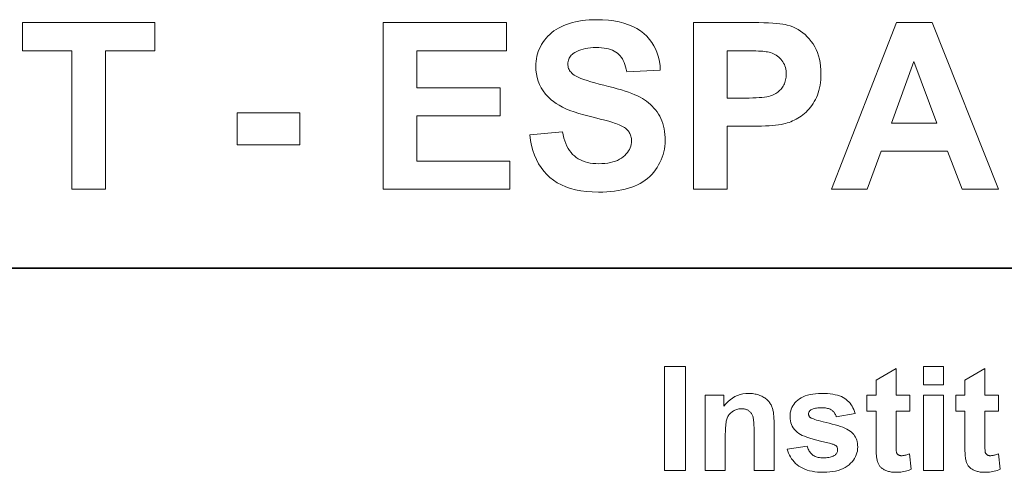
# Model space of a CAD drawing. Extents: x 10 to 410, y 10 to 287.
# Tile 5 of 21: x 290 to 314, y 32 to 42. Entities that reach past the tile are written whole.
import ezdxf

# ---------------------------------------------------------------- set-up
doc = ezdxf.new("R2010")
doc.units = 0

msp = doc.modelspace()

# ---------------------------------------------------------------- linework, layer by layer
at = {"color": 7, "lineweight": 35}
msp.add_line((269.483, 36.452), (410.225, 36.452), dxfattribs=at)
at = {"color": 7, "lineweight": 13}
for points in [[(291.719, 38.348), (291.719, 41.671), (290.532, 41.671), (290.532, 42.348), (293.711, 42.348), (293.711, 41.671), (292.527, 41.671), (292.527, 38.348)], [(299.198, 38.348), (299.198, 42.348), (302.164, 42.348), (302.164, 41.671), (300.005, 41.671), (300.005, 40.785), (302.014, 40.785), (302.014, 40.111), (300.005, 40.111), (300.005, 39.022), (302.24, 39.022), (302.24, 38.348)], [(302.72, 39.65), (303.506, 39.726), (303.522, 39.649), (303.54, 39.576), (303.562, 39.508), (303.586, 39.443), (303.614, 39.383), (303.644, 39.327), (303.677, 39.275), (303.713, 39.227), (303.752, 39.184), (303.794, 39.145), (303.839, 39.11), (303.887, 39.078), (303.938, 39.05), (303.992, 39.026), (304.049, 39.006), (304.109, 38.989), (304.172, 38.976), (304.238, 38.967), (304.307, 38.961), (304.379, 38.959), (304.455, 38.961), (304.528, 38.966), (304.596, 38.974), (304.661, 38.986), (304.721, 39.001), (304.778, 39.019), (304.831, 39.04), (304.88, 39.065), (304.926, 39.093), (304.967, 39.124), (305.005, 39.158), (305.038, 39.193), (305.068, 39.228), (305.094, 39.265), (305.116, 39.303), (305.133, 39.343), (305.147, 39.383), (305.157, 39.424), (305.163, 39.467), (305.165, 39.51), (305.164, 39.538), (305.162, 39.566), (305.158, 39.592), (305.152, 39.617), (305.144, 39.642), (305.135, 39.665), (305.124, 39.688), (305.112, 39.71), (305.098, 39.732), (305.082, 39.752), (305.064, 39.772), (305.044, 39.791), (305.021, 39.809), (304.995, 39.827), (304.968, 39.845), (304.937, 39.862), (304.905, 39.879), (304.869, 39.895), (304.832, 39.91), (304.791, 39.925), (304.759, 39.936), (304.72, 39.948), (304.673, 39.962), (304.62, 39.977), (304.559, 39.993), (304.49, 40.012), (304.415, 40.031), (304.332, 40.053), (304.242, 40.075), (304.145, 40.1), (304.019, 40.133), (303.9, 40.167), (303.79, 40.203), (303.687, 40.24), (303.592, 40.279), (303.505, 40.32), (303.425, 40.361), (303.354, 40.405), (303.29, 40.449), (303.233, 40.495), (303.163, 40.563), (303.101, 40.633), (303.045, 40.707), (302.998, 40.783), (302.957, 40.862), (302.924, 40.944), (302.898, 41.029), (302.88, 41.116), (302.869, 41.207), (302.865, 41.3), (302.867, 41.361), (302.872, 41.421), (302.881, 41.48), (302.893, 41.539), (302.908, 41.596), (302.927, 41.653), (302.95, 41.709), (302.976, 41.764), (303.005, 41.818), (303.038, 41.872), (303.074, 41.924), (303.114, 41.973), (303.156, 42.02), (303.201, 42.065), (303.25, 42.106), (303.301, 42.146), (303.356, 42.182), (303.413, 42.216), (303.474, 42.248), (303.538, 42.277), (303.604, 42.304), (303.673, 42.327), (303.745, 42.348), (303.82, 42.366), (303.897, 42.382), (303.977, 42.394), (304.06, 42.404), (304.146, 42.411), (304.234, 42.415), (304.325, 42.416), (304.472, 42.413), (304.611, 42.403), (304.743, 42.387), (304.868, 42.363), (304.985, 42.334), (305.094, 42.297), (305.197, 42.255), (305.291, 42.205), (305.379, 42.149), (305.458, 42.086), (305.531, 42.018), (305.596, 41.945), (305.654, 41.868), (305.705, 41.787), (305.749, 41.701), (305.785, 41.61), (305.814, 41.516), (305.836, 41.416), (305.851, 41.313), (305.858, 41.205), (305.051, 41.169), (305.039, 41.229), (305.025, 41.286), (305.009, 41.339), (304.99, 41.388), (304.969, 41.434), (304.946, 41.477), (304.92, 41.516), (304.892, 41.552), (304.861, 41.584), (304.828, 41.613), (304.792, 41.638), (304.753, 41.661), (304.71, 41.682), (304.664, 41.699), (304.615, 41.714), (304.562, 41.726), (304.506, 41.736), (304.446, 41.742), (304.383, 41.746), (304.317, 41.748), (304.248, 41.746), (304.182, 41.742), (304.119, 41.735), (304.059, 41.725), (304.003, 41.712), (303.949, 41.696), (303.899, 41.677), (303.851, 41.655), (303.807, 41.631), (303.765, 41.603), (303.741, 41.584), (303.719, 41.564), (303.7, 41.542), (303.683, 41.519), (303.669, 41.495), (303.658, 41.469), (303.649, 41.443), (303.642, 41.415), (303.638, 41.385), (303.637, 41.355), (303.638, 41.327), (303.642, 41.3), (303.648, 41.273), (303.656, 41.248), (303.667, 41.223), (303.68, 41.199), (303.696, 41.176), (303.714, 41.154), (303.734, 41.133), (303.757, 41.112), (303.792, 41.086), (303.836, 41.06), (303.888, 41.034), (303.949, 41.008), (304.019, 40.981), (304.098, 40.954), (304.185, 40.927), (304.281, 40.9), (304.386, 40.872), (304.499, 40.845), (304.614, 40.817), (304.723, 40.789), (304.825, 40.76), (304.922, 40.732), (305.012, 40.703), (305.096, 40.674), (305.174, 40.645), (305.246, 40.616), (305.312, 40.586), (305.371, 40.557), (305.426, 40.526), (305.479, 40.493), (305.529, 40.458), (305.577, 40.42), (305.623, 40.381), (305.666, 40.339), (305.706, 40.295), (305.744, 40.249), (305.78, 40.201), (305.813, 40.15), (305.843, 40.098), (305.871, 40.042), (305.895, 39.985), (305.915, 39.925), (305.933, 39.862), (305.947, 39.797), (305.958, 39.73), (305.966, 39.66), (305.971, 39.588), (305.973, 39.513), (305.971, 39.445), (305.965, 39.377), (305.956, 39.311), (305.942, 39.245), (305.925, 39.18), (305.904, 39.116), (305.879, 39.053), (305.85, 38.991), (305.818, 38.93), (305.782, 38.869), (305.742, 38.811), (305.699, 38.755), (305.653, 38.703), (305.604, 38.654), (305.551, 38.608), (305.496, 38.565), (305.437, 38.525), (305.375, 38.488), (305.31, 38.454), (305.241, 38.423), (305.17, 38.395), (305.095, 38.371), (305.016, 38.349), (304.935, 38.33), (304.849, 38.314), (304.76, 38.301), (304.668, 38.29), (304.573, 38.283), (304.474, 38.279), (304.371, 38.277), (304.223, 38.281), (304.082, 38.291), (303.948, 38.309), (303.821, 38.333), (303.701, 38.365), (303.588, 38.403), (303.482, 38.449), (303.383, 38.502), (303.291, 38.561), (303.206, 38.628), (303.128, 38.701), (303.057, 38.781), (302.992, 38.867), (302.933, 38.96), (302.881, 39.059), (302.836, 39.164), (302.797, 39.276), (302.765, 39.394), (302.739, 39.519)], [(306.652, 38.348), (306.652, 42.348), (307.948, 42.348), (308.09, 42.348), (308.222, 42.346), (308.344, 42.343), (308.455, 42.339), (308.557, 42.333), (308.648, 42.326), (308.728, 42.319), (308.799, 42.31), (308.859, 42.299), (308.909, 42.288), (308.976, 42.268), (309.042, 42.244), (309.105, 42.215), (309.166, 42.182), (309.224, 42.145), (309.281, 42.104), (309.335, 42.058), (309.387, 42.009), (309.437, 41.955), (309.484, 41.897), (309.528, 41.834), (309.568, 41.769), (309.603, 41.7), (309.633, 41.627), (309.658, 41.551), (309.679, 41.471), (309.695, 41.388), (309.707, 41.302), (309.714, 41.211), (309.716, 41.118), (309.715, 41.045), (309.711, 40.975), (309.704, 40.907), (309.695, 40.842), (309.683, 40.779), (309.668, 40.718), (309.651, 40.659), (309.631, 40.603), (309.608, 40.55), (309.583, 40.498), (309.555, 40.449), (309.526, 40.402), (309.496, 40.357), (309.464, 40.315), (309.431, 40.274), (309.396, 40.236), (309.36, 40.2), (309.322, 40.166), (309.283, 40.134), (309.243, 40.104), (309.202, 40.076), (309.16, 40.05), (309.119, 40.027), (309.077, 40.005), (309.035, 39.985), (308.993, 39.967), (308.951, 39.951), (308.909, 39.937), (308.867, 39.925), (308.824, 39.914), (308.764, 39.903), (308.698, 39.894), (308.627, 39.885), (308.551, 39.878), (308.47, 39.871), (308.384, 39.866), (308.292, 39.862), (308.195, 39.859), (308.093, 39.858), (307.986, 39.857), (307.46, 39.857), (307.46, 38.348)], [(313.986, 38.348), (313.108, 38.348), (312.759, 39.257), (311.16, 39.257), (310.829, 38.348), (309.973, 38.348), (311.531, 42.348), (312.385, 42.348)], [(307.46, 41.671), (307.46, 40.536), (307.902, 40.536), (307.994, 40.537), (308.08, 40.539), (308.16, 40.542), (308.233, 40.546), (308.3, 40.552), (308.361, 40.559), (308.415, 40.567), (308.463, 40.577), (308.505, 40.587), (308.54, 40.599), (308.572, 40.612), (308.602, 40.627), (308.631, 40.643), (308.658, 40.661), (308.684, 40.68), (308.708, 40.7), (308.732, 40.722), (308.753, 40.745), (308.774, 40.77), (308.793, 40.796), (308.81, 40.823), (308.826, 40.851), (308.839, 40.88), (308.851, 40.91), (308.861, 40.94), (308.869, 40.972), (308.876, 41.004), (308.88, 41.037), (308.883, 41.072), (308.884, 41.107), (308.883, 41.15), (308.879, 41.191), (308.873, 41.231), (308.864, 41.269), (308.852, 41.306), (308.838, 41.341), (308.821, 41.375), (308.802, 41.407), (308.78, 41.438), (308.756, 41.467), (308.729, 41.494), (308.702, 41.519), (308.673, 41.542), (308.642, 41.563), (308.611, 41.582), (308.577, 41.599), (308.543, 41.613), (308.507, 41.626), (308.47, 41.636), (308.431, 41.644), (308.399, 41.649), (308.362, 41.654), (308.318, 41.658), (308.269, 41.662), (308.214, 41.665), (308.152, 41.667), (308.086, 41.669), (308.013, 41.67), (307.934, 41.671), (307.85, 41.671)], [(312.499, 39.931), (311.948, 41.415), (311.408, 39.931)], [(295.692, 39.415), (295.692, 40.182), (297.198, 40.182), (297.198, 39.415)], [(305.96, 31.593), (305.96, 34.093), (306.465, 34.093), (306.465, 31.593)], [(312.181, 33.65), (312.181, 34.093), (312.661, 34.093), (312.661, 33.65)], [(311.849, 33.404), (311.849, 33.022), (311.521, 33.022), (311.521, 32.293), (311.522, 32.25), (311.522, 32.211), (311.522, 32.176), (311.523, 32.145), (311.524, 32.117), (311.525, 32.093), (311.526, 32.073), (311.527, 32.056), (311.529, 32.043), (311.531, 32.034), (311.533, 32.027), (311.535, 32.02), (311.539, 32.013), (311.542, 32.007), (311.546, 32.001), (311.551, 31.995), (311.556, 31.989), (311.561, 31.984), (311.567, 31.979), (311.573, 31.974), (311.58, 31.969), (311.587, 31.965), (311.595, 31.962), (311.602, 31.958), (311.61, 31.956), (311.619, 31.954), (311.627, 31.952), (311.636, 31.951), (311.645, 31.95), (311.654, 31.95), (311.668, 31.95), (311.683, 31.952), (311.7, 31.954), (311.717, 31.957), (311.736, 31.961), (311.756, 31.966), (311.777, 31.972), (311.799, 31.979), (311.822, 31.987), (311.847, 31.996), (311.888, 31.624), (311.854, 31.611), (311.819, 31.598), (311.784, 31.588), (311.747, 31.578), (311.71, 31.57), (311.672, 31.564), (311.632, 31.559), (311.592, 31.555), (311.551, 31.553), (311.509, 31.552), (311.484, 31.553), (311.459, 31.554), (311.434, 31.556), (311.41, 31.559), (311.386, 31.563), (311.363, 31.568), (311.341, 31.574), (311.318, 31.58), (311.297, 31.588), (311.276, 31.596), (311.256, 31.605), (311.236, 31.614), (311.218, 31.624), (311.202, 31.635), (311.186, 31.646), (311.171, 31.657), (311.157, 31.669), (311.145, 31.682), (311.133, 31.695), (311.123, 31.709), (311.114, 31.723), (311.105, 31.738), (311.097, 31.754), (311.089, 31.772), (311.082, 31.79), (311.076, 31.809), (311.07, 31.829), (311.065, 31.85), (311.06, 31.872), (311.056, 31.895), (311.053, 31.914), (311.05, 31.935), (311.048, 31.961), (311.046, 31.989), (311.044, 32.021), (311.043, 32.057), (311.042, 32.096), (311.041, 32.138), (311.041, 32.184), (311.041, 32.233), (311.041, 33.022), (310.821, 33.022), (310.821, 33.404), (311.041, 33.404), (311.041, 33.764), (311.521, 34.044), (311.521, 33.404)], [(313.982, 33.404), (313.982, 33.022), (313.655, 33.022), (313.655, 32.293), (313.655, 32.25), (313.655, 32.211), (313.656, 32.176), (313.656, 32.145), (313.657, 32.117), (313.658, 32.093), (313.659, 32.073), (313.661, 32.056), (313.662, 32.043), (313.664, 32.034), (313.666, 32.027), (313.669, 32.02), (313.672, 32.013), (313.675, 32.007), (313.68, 32.001), (313.684, 31.995), (313.689, 31.989), (313.694, 31.984), (313.7, 31.979), (313.707, 31.974), (313.714, 31.969), (313.721, 31.965), (313.728, 31.962), (313.736, 31.958), (313.744, 31.956), (313.752, 31.954), (313.76, 31.952), (313.769, 31.951), (313.778, 31.95), (313.788, 31.95), (313.802, 31.95), (313.817, 31.952), (313.833, 31.954), (313.851, 31.957), (313.869, 31.961), (313.889, 31.966), (313.91, 31.972), (313.932, 31.979), (313.956, 31.987), (313.98, 31.996), (314.021, 31.624), (313.988, 31.611), (313.953, 31.598), (313.917, 31.588), (313.881, 31.578), (313.843, 31.57), (313.805, 31.564), (313.766, 31.559), (313.726, 31.555), (313.685, 31.553), (313.643, 31.552), (313.617, 31.553), (313.592, 31.554), (313.567, 31.556), (313.543, 31.559), (313.52, 31.563), (313.497, 31.568), (313.474, 31.574), (313.452, 31.58), (313.43, 31.588), (313.409, 31.596), (313.389, 31.605), (313.37, 31.614), (313.352, 31.624), (313.335, 31.635), (313.319, 31.646), (313.304, 31.657), (313.291, 31.669), (313.278, 31.682), (313.267, 31.695), (313.257, 31.709), (313.247, 31.723), (313.238, 31.738), (313.23, 31.754), (313.222, 31.772), (313.215, 31.79), (313.209, 31.809), (313.203, 31.829), (313.198, 31.85), (313.193, 31.872), (313.189, 31.895), (313.186, 31.914), (313.184, 31.935), (313.181, 31.961), (313.179, 31.989), (313.178, 32.021), (313.176, 32.057), (313.175, 32.096), (313.174, 32.138), (313.174, 32.184), (313.174, 32.233), (313.174, 33.022), (312.954, 33.022), (312.954, 33.404), (313.174, 33.404), (313.174, 33.764), (313.655, 34.044), (313.655, 33.404)], [(308.59, 31.593), (308.111, 31.593), (308.111, 32.518), (308.11, 32.574), (308.11, 32.627), (308.108, 32.675), (308.106, 32.719), (308.103, 32.759), (308.1, 32.795), (308.096, 32.827), (308.091, 32.854), (308.086, 32.878), (308.08, 32.897), (308.074, 32.914), (308.066, 32.93), (308.058, 32.945), (308.049, 32.96), (308.04, 32.974), (308.029, 32.987), (308.018, 32.999), (308.006, 33.01), (307.994, 33.021), (307.98, 33.031), (307.966, 33.04), (307.952, 33.048), (307.936, 33.055), (307.921, 33.062), (307.904, 33.067), (307.887, 33.071), (307.87, 33.074), (307.852, 33.077), (307.833, 33.078), (307.814, 33.079), (307.789, 33.078), (307.765, 33.076), (307.742, 33.073), (307.719, 33.068), (307.696, 33.062), (307.674, 33.054), (307.652, 33.045), (307.631, 33.035), (307.611, 33.023), (307.591, 33.011), (307.572, 32.996), (307.554, 32.981), (307.537, 32.966), (307.521, 32.949), (307.507, 32.931), (307.494, 32.913), (307.483, 32.893), (307.472, 32.873), (307.463, 32.852), (307.455, 32.83), (307.448, 32.805), (307.442, 32.777), (307.436, 32.745), (307.432, 32.709), (307.428, 32.669), (307.424, 32.626), (307.422, 32.579), (307.42, 32.527), (307.419, 32.472), (307.418, 32.414), (307.418, 31.593), (306.939, 31.593), (306.939, 33.404), (307.384, 33.404), (307.384, 33.138), (307.433, 33.197), (307.484, 33.249), (307.538, 33.295), (307.594, 33.335), (307.652, 33.369), (307.713, 33.396), (307.776, 33.418), (307.842, 33.433), (307.91, 33.442), (307.981, 33.445), (308.013, 33.445), (308.044, 33.443), (308.074, 33.44), (308.104, 33.436), (308.133, 33.431), (308.162, 33.425), (308.19, 33.417), (308.217, 33.409), (308.245, 33.399), (308.271, 33.388), (308.297, 33.377), (308.321, 33.364), (308.344, 33.351), (308.366, 33.338), (308.386, 33.323), (308.406, 33.308), (308.424, 33.293), (308.44, 33.277), (308.456, 33.26), (308.47, 33.242), (308.483, 33.224), (308.495, 33.206), (308.506, 33.187), (308.517, 33.168), (308.527, 33.148), (308.536, 33.127), (308.544, 33.107), (308.551, 33.085), (308.558, 33.063), (308.564, 33.041), (308.569, 33.018), (308.573, 32.992), (308.577, 32.965), (308.58, 32.936), (308.583, 32.904), (308.586, 32.871), (308.588, 32.836), (308.589, 32.799), (308.59, 32.76), (308.59, 32.719)], [(308.907, 32.11), (309.388, 32.183), (309.395, 32.156), (309.403, 32.13), (309.412, 32.106), (309.423, 32.082), (309.435, 32.06), (309.448, 32.04), (309.462, 32.021), (309.478, 32.003), (309.494, 31.986), (309.513, 31.971), (309.532, 31.957), (309.553, 31.945), (309.576, 31.934), (309.6, 31.925), (309.625, 31.917), (309.652, 31.91), (309.681, 31.905), (309.711, 31.902), (309.742, 31.899), (309.775, 31.899), (309.811, 31.899), (309.846, 31.901), (309.878, 31.905), (309.909, 31.91), (309.938, 31.916), (309.965, 31.923), (309.99, 31.932), (310.014, 31.942), (310.035, 31.954), (310.055, 31.967), (310.067, 31.977), (310.078, 31.987), (310.087, 31.998), (310.095, 32.01), (310.102, 32.023), (310.108, 32.036), (310.112, 32.05), (310.115, 32.064), (310.117, 32.079), (310.118, 32.095), (310.118, 32.106), (310.117, 32.116), (310.115, 32.126), (310.112, 32.135), (310.109, 32.145), (310.106, 32.154), (310.101, 32.162), (310.096, 32.17), (310.09, 32.178), (310.084, 32.185), (310.076, 32.192), (310.066, 32.199), (310.054, 32.205), (310.041, 32.212), (310.026, 32.218), (310.009, 32.224), (309.99, 32.23), (309.97, 32.236), (309.948, 32.242), (309.924, 32.248), (309.812, 32.274), (309.709, 32.299), (309.614, 32.323), (309.528, 32.347), (309.45, 32.371), (309.381, 32.394), (309.32, 32.416), (309.268, 32.439), (309.224, 32.461), (309.189, 32.482), (309.148, 32.512), (309.111, 32.545), (309.079, 32.58), (309.051, 32.617), (309.027, 32.657), (309.008, 32.699), (308.993, 32.743), (308.982, 32.79), (308.976, 32.838), (308.974, 32.889), (308.976, 32.936), (308.981, 32.981), (308.99, 33.024), (309.003, 33.066), (309.02, 33.106), (309.041, 33.145), (309.065, 33.182), (309.093, 33.218), (309.124, 33.252), (309.16, 33.285), (309.199, 33.316), (309.242, 33.343), (309.289, 33.367), (309.341, 33.388), (309.397, 33.405), (309.456, 33.42), (309.52, 33.431), (309.588, 33.439), (309.66, 33.444), (309.736, 33.445), (309.808, 33.444), (309.877, 33.441), (309.942, 33.434), (310.003, 33.426), (310.06, 33.415), (310.113, 33.402), (310.163, 33.386), (310.209, 33.368), (310.25, 33.347), (310.288, 33.324), (310.323, 33.299), (310.356, 33.271), (310.387, 33.241), (310.415, 33.209), (310.441, 33.174), (310.465, 33.137), (310.486, 33.098), (310.506, 33.056), (310.523, 33.012), (310.537, 32.966), (310.086, 32.883), (310.079, 32.903), (310.072, 32.923), (310.063, 32.942), (310.054, 32.959), (310.044, 32.976), (310.032, 32.992), (310.019, 33.006), (310.006, 33.02), (309.991, 33.033), (309.976, 33.045), (309.959, 33.055), (309.94, 33.065), (309.921, 33.073), (309.9, 33.081), (309.877, 33.087), (309.853, 33.092), (309.828, 33.096), (309.802, 33.099), (309.774, 33.1), (309.744, 33.101), (309.708, 33.1), (309.673, 33.099), (309.641, 33.096), (309.61, 33.092), (309.582, 33.088), (309.556, 33.082), (309.532, 33.075), (309.51, 33.067), (309.491, 33.058), (309.473, 33.048), (309.463, 33.04), (309.454, 33.032), (309.445, 33.024), (309.438, 33.014), (309.432, 33.005), (309.427, 32.995), (309.424, 32.985), (309.421, 32.974), (309.419, 32.963), (309.419, 32.951), (309.419, 32.941), (309.421, 32.931), (309.423, 32.922), (309.426, 32.912), (309.431, 32.904), (309.436, 32.895), (309.442, 32.887), (309.449, 32.879), (309.457, 32.871), (309.466, 32.864), (309.483, 32.854), (309.505, 32.843), (309.534, 32.832), (309.569, 32.819), (309.611, 32.806), (309.659, 32.792), (309.713, 32.778), (309.774, 32.762), (309.841, 32.746), (309.914, 32.729), (309.988, 32.711), (310.058, 32.693), (310.123, 32.673), (310.183, 32.653), (310.239, 32.632), (310.29, 32.611), (310.337, 32.588), (310.379, 32.565), (310.416, 32.541), (310.449, 32.516), (310.477, 32.489), (310.503, 32.461), (310.525, 32.43), (310.545, 32.398), (310.561, 32.363), (310.575, 32.326), (310.585, 32.288), (310.593, 32.247), (310.597, 32.204), (310.599, 32.16), (310.597, 32.11), (310.591, 32.063), (310.58, 32.016), (310.566, 31.972), (310.547, 31.928), (310.524, 31.886), (310.497, 31.845), (310.466, 31.806), (310.43, 31.768), (310.391, 31.732), (310.347, 31.698), (310.3, 31.667), (310.248, 31.64), (310.192, 31.617), (310.133, 31.597), (310.069, 31.581), (310.002, 31.569), (309.93, 31.56), (309.855, 31.554), (309.775, 31.552), (309.703, 31.554), (309.633, 31.558), (309.567, 31.566), (309.504, 31.576), (309.444, 31.59), (309.387, 31.607), (309.333, 31.626), (309.282, 31.649), (309.234, 31.674), (309.189, 31.703), (309.148, 31.734), (309.109, 31.767), (309.073, 31.802), (309.041, 31.84), (309.011, 31.879), (308.984, 31.921), (308.96, 31.965), (308.94, 32.011), (308.922, 32.06)], [(312.181, 31.593), (312.181, 33.404), (312.661, 33.404), (312.661, 31.593)]]:
    msp.add_lwpolyline(points, close=True, dxfattribs=at)

doc.saveas('drawing.dxf')
